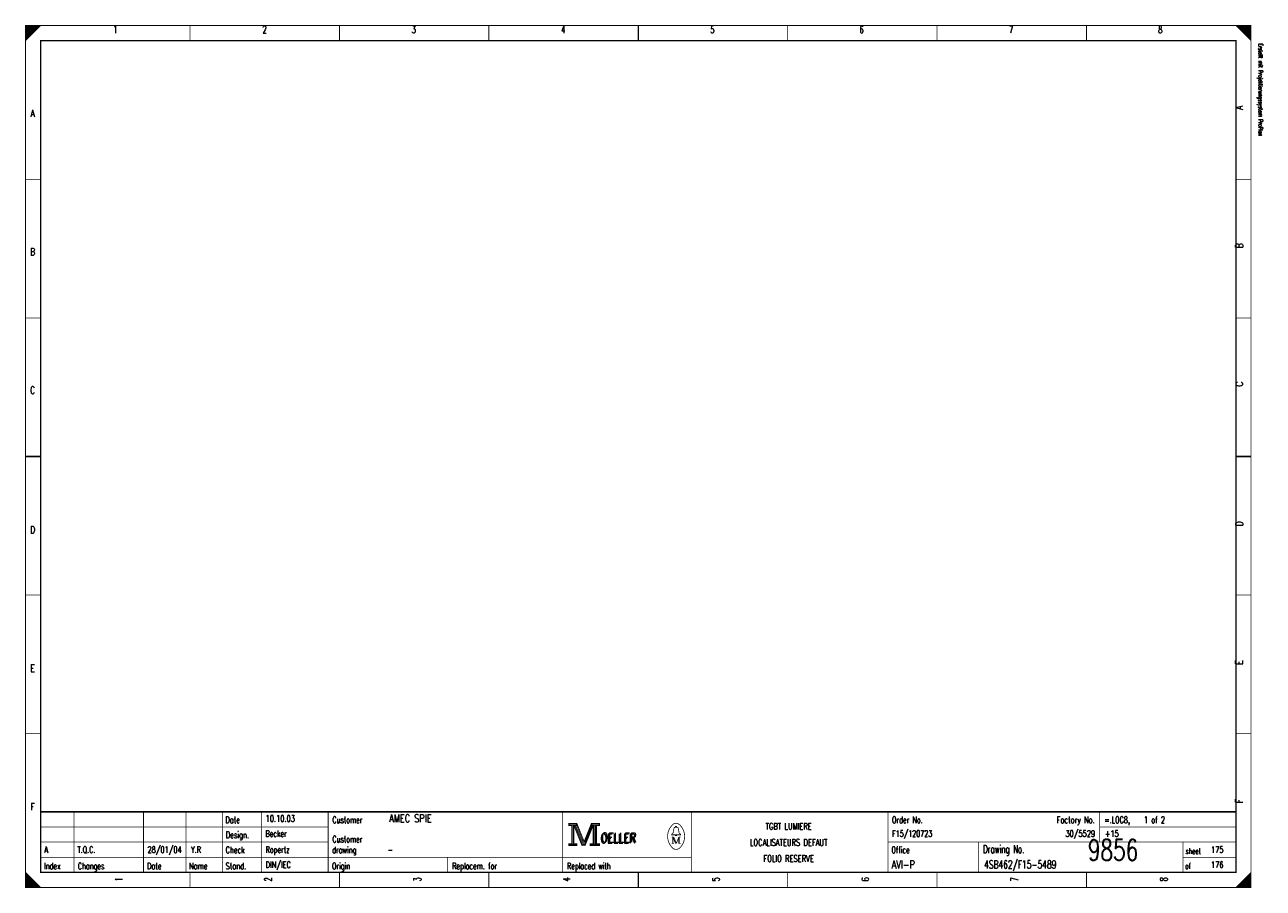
# Model space of a CAD drawing. Header units: centimetres. Extents: x 0 to 491, y -1040 to 69.
# Tile 96 of 181: x 250 to 291, y -680 to -651. Entities that reach past the tile are written whole.
import ezdxf
from ezdxf.enums import TextEntityAlignment as Align

# ---------------------------------------------------------------- set-up
doc = ezdxf.new("R2010")
doc.units = ezdxf.units.CM
doc.header["$MEASUREMENT"] = 0
doc.layers.get('0').update_dxf_attribs({"color": 9, "linetype": 'CONTINUOUS'})
doc.styles.get("Standard").update_dxf_attribs({"font": 'romans.shx', "bigfont": 'TXT.shx'})

msp = doc.modelspace()

# ---------------------------------------------------------------- linework, layer by layer
at = {"color": 0, "const_width": 0.025, "flags": 128}
for points in [[(250, -665.75), (250, -651.5), (290.5, -651.5), (290.5, -680), (250, -680), (250, -665.75)], [(250, -651.5), (250.5, -651.5), (250, -652), (250, -651.5)], [(250.025, -651.5), (250.025, -651.975), (250.05, -651.95), (250.05, -651.5), (250.075, -651.5), (250.075, -651.925), (250.1, -651.9), (250.1, -651.5), (250.125, -651.5), (250.125, -651.875), (250.15, -651.85), (250.15, -651.5), (250.175, -651.5), (250.175, -651.825), (250.2, -651.8)], [(250.2, -651.8), (250.2, -651.5), (250.225, -651.5), (250.225, -651.775), (250.25, -651.75), (250.25, -651.5), (250.275, -651.5), (250.275, -651.725), (250.3, -651.7), (250.3, -651.5), (250.325, -651.5), (250.325, -651.675), (250.35, -651.65), (250.35, -651.5), (250.375, -651.5)], [(250.375, -651.5), (250.375, -651.625), (250.4, -651.6), (250.4, -651.5), (250.425, -651.5), (250.425, -651.575), (250.45, -651.55), (250.45, -651.5), (250.475, -651.5), (250.475, -651.525)], [(290, -651.5), (290.5, -652), (290.475, -651.975), (290.475, -651.5), (290.45, -651.5), (290.45, -651.95), (290.425, -651.925), (290.425, -651.5), (290.4, -651.5), (290.4, -651.9), (290.375, -651.875), (290.375, -651.5), (290.35, -651.5), (290.35, -651.85), (290.325, -651.825)], [(290.15, -651.65), (290.15, -651.5), (290.125, -651.5), (290.125, -651.625), (290.1, -651.6), (290.1, -651.5), (290.075, -651.5), (290.075, -651.575), (290.05, -651.55), (290.05, -651.5), (290.025, -651.5), (290.025, -651.525)], [(290.325, -651.825), (290.325, -651.5), (290.3, -651.5), (290.3, -651.8), (290.275, -651.775), (290.275, -651.5), (290.25, -651.5), (290.25, -651.75), (290.225, -651.725), (290.225, -651.5), (290.2, -651.5), (290.2, -651.7), (290.175, -651.675), (290.175, -651.5), (290.15, -651.5)], [(267.95, -677.88), (267.95, -677.95), (268.05, -677.95), (268.05, -678.55), (267.95, -678.55), (267.95, -678.62), (268.22, -678.62), (268.22, -678.55), (268.12, -678.55), (268.12, -677.95), (268.22, -677.95), (268.22, -677.88), (267.95, -677.88)], [(268.07, -677.93), (268.07, -678.57), (268.1, -678.57), (268.1, -677.93)], [(268.12, -677.95), (268.39, -678.62), (268.49, -678.62), (268.76, -677.95)], [(268.18, -677.95), (268.42, -678.54), (268.46, -678.54)], [(268.22, -677.88), (268.46, -678.48), (268.7, -677.88)], [(268.22, -677.95), (268.44, -678.51), (268.47, -678.51)], [(268.46, -678.58), (268.49, -678.58), (268.74, -677.95)], [(268.46, -678.54), (268.48, -678.54), (268.72, -677.95)], [(268.76, -677.95), (268.76, -678.55), (268.66, -678.55), (268.66, -678.62), (268.71, -678.62)], [(268.7, -677.88), (268.7, -677.95), (268.8, -677.95), (268.8, -678.55), (268.7, -678.55), (268.7, -678.62), (268.97, -678.62), (268.97, -678.55), (268.87, -678.55), (268.87, -677.95), (268.97, -677.95), (268.97, -677.88), (268.7, -677.88)], [(268.78, -677.93), (268.78, -678.57), (268.83, -678.57), (268.83, -677.93), (268.85, -677.93), (268.85, -678.57)], [(271.48, -678.26), (271.35, -678.26), (271.35, -678.24), (271.4, -678.2), (271.43, -678.04)], [(271.48, -678.01), (271.48, -677.98), (271.52, -677.98), (271.52, -678.01)], [(271.52, -678.26), (271.65, -678.26), (271.65, -678.24), (271.6, -678.2), (271.57, -678.04)], [(271.39, -678.33), (271.39, -678.54), (271.35, -678.54)], [(271.39, -678.33), (271.48, -678.54), (271.51, -678.54)], [(250, -679.5), (250, -680), (250.5, -680), (250, -679.5), (250.025, -679.525), (250.025, -680), (250.05, -680), (250.05, -679.55), (250.075, -679.575), (250.075, -680), (250.1, -680), (250.1, -679.6), (250.125, -679.625), (250.125, -680), (250.15, -680)], [(250.15, -680), (250.15, -679.65), (250.175, -679.675), (250.175, -680), (250.2, -680), (250.2, -679.7), (250.225, -679.725), (250.225, -680), (250.25, -680), (250.25, -679.75), (250.275, -679.775), (250.275, -680), (250.3, -680), (250.3, -679.8), (250.325, -679.825)], [(290.3, -680), (290.3, -679.7), (290.275, -679.725), (290.275, -680), (290.25, -680), (290.25, -679.75), (290.225, -679.775), (290.225, -680), (290.2, -680), (290.2, -679.8), (290.175, -679.825), (290.175, -680), (290.15, -680), (290.15, -679.85), (290.125, -679.875)], [(290.475, -679.525), (290.475, -680), (290.45, -680), (290.45, -679.55), (290.425, -679.575), (290.425, -680), (290.4, -680), (290.4, -679.6), (290.375, -679.625), (290.375, -680), (290.35, -680), (290.35, -679.65), (290.325, -679.675), (290.325, -680), (290.3, -680)], [(250.325, -679.825), (250.325, -680), (250.35, -680), (250.35, -679.85), (250.375, -679.875), (250.375, -680), (250.4, -680), (250.4, -679.9), (250.425, -679.925), (250.425, -680), (250.45, -680), (250.45, -679.95), (250.475, -679.975)], [(290.125, -679.875), (290.125, -680), (290.1, -680), (290.1, -679.9), (290.075, -679.925), (290.075, -680), (290.05, -680), (290.05, -679.95), (290.025, -679.975), (290.025, -680)]]:
    msp.add_lwpolyline(points, dxfattribs=at)
at = {"color": 0, "flags": 128}
for points, const_width in [([(250, -651.5), (290.5, -651.5), (290.5, -680), (250, -680)], 0.025), ([(250.5, -652), (290, -652), (290, -679.5), (250.5, -679.5)], 0.05), ([(250.5, -652), (290, -652), (290, -679.5), (250.5, -679.5)], 0.025), ([(267.97, -677.9), (268.2, -677.9), (268.2, -677.93), (267.97, -677.93)], 0.025), ([(268.72, -677.9), (268.95, -677.9), (268.95, -677.93), (268.72, -677.93)], 0.025), ([(267.97, -678.57), (268.2, -678.57), (268.2, -678.6), (267.97, -678.6)], 0.025), ([(268.68, -678.57), (268.95, -678.57), (268.95, -678.6), (268.68, -678.6)], 0.025), ([(271.48, -678.26), (271.52, -678.26), (271.52, -678.29), (271.48, -678.29)], 0.025)]:
    msp.add_lwpolyline(points, close=True, dxfattribs=dict(at, const_width=const_width))
at = {"color": 0}
for points, const_width in [([(255.438, -651.5), (255.438, -652)], 0.025), ([(260.375, -651.5), (260.375, -652)], 0.025), ([(265.312, -651.5), (265.312, -652)], 0.025), ([(270.25, -652), (270.25, -651.5)], 0.05), ([(270.25, -651.5), (270.25, -652)], 0.025), ([(275.188, -651.5), (275.188, -652)], 0.025), ([(280.125, -651.5), (280.125, -652)], 0.025), ([(285.062, -651.5), (285.062, -652)], 0.025), ([(250, -656.583), (250.5, -656.583)], 0.025), ([(290.5, -656.583), (290, -656.583)], 0.025), ([(250, -661.167), (250.5, -661.167)], 0.025), ([(290.5, -661.167), (290, -661.167)], 0.025), ([(250.5, -665.75), (250, -665.75)], 0.05), ([(250, -665.75), (250.5, -665.75)], 0.025), ([(290, -665.75), (290.5, -665.75)], 0.05), ([(290.5, -665.75), (290, -665.75)], 0.025), ([(250, -670.333), (250.5, -670.333)], 0.025), ([(290.5, -670.333), (290, -670.333)], 0.025), ([(250, -674.917), (250.5, -674.917)], 0.025), ([(290.5, -674.917), (290, -674.917)], 0.025), ([(290, -677.5), (250.5, -677.5)], 0.05), ([(251.6, -679.5), (251.6, -677.5)], 0.025), ([(253.9, -679.5), (253.9, -677.5)], 0.025), ([(255.3, -679.5), (255.3, -677.5)], 0.025), ([(256.5, -677.5), (256.5, -679.5)], 0.025), ([(257.8, -677.5), (257.8, -679.5)], 0.025), ([(260, -677.5), (260, -679.5)], 0.025), ([(267.75, -677.5), (267.75, -679.5)], 0.025), ([(272, -677.5), (272, -679.5)], 0.025), ([(278.5, -677.5), (278.5, -679.5)], 0.025), ([(285.5, -677.5), (285.5, -678.5)], 0.025), ([(250.5, -678), (260, -678)], 0.025), ([(268.15, -677.95), (268.4, -678.58)], 0.025), ([(268.47, -678.51), (268.7, -677.94)], 0.025), ([(271.46, -678.01), (271.55, -678.01)], 0.025), ([(285.5, -678), (290, -678)], 0.025), ([(250.5, -678.5), (260, -678.5)], 0.025), ([(268.4, -678.58), (268.46, -678.58)], 0.025), ([(271.35, -678.33), (271.42, -678.33)], 0.025), ([(271.39, -678.54), (271.43, -678.54)], 0.025), ([(271.42, -678.33), (271.51, -678.54)], 0.025), ([(271.51, -678.54), (271.59, -678.33)], 0.025), ([(271.65, -678.54), (271.57, -678.54)], 0.025), ([(271.59, -678.54), (271.59, -678.33)], 0.025), ([(271.59, -678.33), (271.65, -678.33)], 0.025), ([(271.61, -678.33), (271.61, -678.54)], 0.025), ([(278.5, -678.5), (290, -678.5)], 0.025), ([(281.5, -678.5), (281.5, -679.5)], 0.025), ([(288.25, -678.5), (288.25, -679.5)], 0.025), ([(250.5, -679), (272, -679)], 0.025), ([(263.95, -679), (263.95, -679.5)], 0.025), ([(288.25, -679), (290, -679)], 0.025), ([(255.438, -680), (255.438, -679.5)], 0.025), ([(260.375, -680), (260.375, -679.5)], 0.025), ([(265.312, -680), (265.312, -679.5)], 0.025), ([(270.25, -679.5), (270.25, -680)], 0.05), ([(270.25, -680), (270.25, -679.5)], 0.025), ([(275.188, -680), (275.188, -679.5)], 0.025), ([(280.125, -680), (280.125, -679.5)], 0.025), ([(285.062, -680), (285.062, -679.5)], 0.025), ([(290.5, -679.5), (290, -680)], 0.025), ([(250.475, -680), (250.475, -679.975)], 0.025)]:
    msp.add_lwpolyline(points, dxfattribs=dict(at, const_width=const_width))
at = {"color": 0, "const_width": 0.025, "flags": 128}
for points in [[(271.35, -677.961, 0.373815), (271.349, -678.657, 0.373815)], [(271.649, -677.96, 0.530775), (271.351, -677.959, 0.530775)], [(271.46, -678.01, 0.414214), (271.43, -678.04, 0.414214)], [(271.57, -678.04, 0.414214), (271.54, -678.01, 0.414214)], [(271.65, -678.66, 0.378582), (271.646, -677.956, 0.378582)], [(271.35, -678.66, 0.532213), (271.649, -678.661, 0.532213)]]:
    msp.add_lwpolyline(points, format="xyb", dxfattribs=at)

# ---------------------------------------------------------------- texts
at = {"color": 0}
for s, height, width, p in [('1', 0.238, 0.672, (252.965, -651.514)), ('2', 0.238, 0.672, (257.899, -651.514)), ('3', 0.238, 0.672, (262.832, -651.514)), ('4', 0.238, 0.672, (267.766, -651.514)), ('5', 0.238, 0.672, (272.699, -651.514)), ('6', 0.238, 0.672, (277.632, -651.514)), ('7', 0.238, 0.672, (282.566, -651.514)), ('8', 0.238, 0.672, (287.499, -651.514)), ('A', 0.238, 0.76, (250.233, -654.283)), ('B', 0.238, 0.76, (250.233, -658.861)), ('C', 0.238, 0.76, (250.233, -663.439)), ('D', 0.238, 0.76, (250.233, -668.053)), ('E', 0.238, 0.76, (250.233, -672.632)), ('F', 0.238, 0.76, (250.233, -677.21)), ('TGBT LUMIERE', 0.21431, 0.754667, (275.219, -677.87)), ('LOCALISATEURS DEFAUT', 0.21431, 0.7568, (275.219, -678.403)), ('FOLIO RESERVE', 0.21431, 0.755077, (275.219, -678.935))]:
    msp.add_text(s, height=height, dxfattribs=dict(at, width=width)).set_placement(p, align=Align.TOP_CENTER)
at = {"color": 0, "width": 0.622634}
msp.add_text('Erstellt mit Projektierungssystem ProPlan', height=0.14288, rotation=270, dxfattribs=at).set_placement((290.702, -652.094), align=Align.BOTTOM_LEFT)
at = {"color": 0, "width": 0.76}
for s, p in [('A', (289.991, -654.283)), ('B', (289.991, -658.861)), ('C', (289.992, -663.439)), ('D', (289.992, -668.053)), ('E', (289.991, -672.632)), ('F', (289.991, -677.21))]:
    msp.add_text(s, height=0.238, rotation=90, dxfattribs=at).set_placement(p, align=Align.TOP_LEFT)
at = {"color": 0}
for s, height, width, p in [('Date', 0.2143, 0.64, (256.605, -677.658)), ('Customer', 0.2143, 0.62, (260.14, -677.658)), ('Order No.', 0.2143, 0.656889, (278.633, -677.658)), ('=.LOC8,    1 of 2', 0.21431, 0.691765, (285.651, -677.658)), ('Design.', 0.2143, 0.636571, (256.619, -678.154)), ('Customer', 0.2143, 0.62, (260.14, -678.296)), ('OELLER', 0.3096, 0.76, (268.996, -678.225)), ('OELLER', 0.3096, 0.76, (268.996, -678.225)), ('OELLER', 0.3096, 0.76, (269.032, -678.19)), ('Check', 0.2143, 0.632, (256.612, -678.651)), ('drawing', 0.2143, 0.6, (260.133, -678.651)), ('Office', 0.2143, 0.626667, (278.615, -678.651)), ('Drawing No.', 0.26194, 0.646545, (281.643, -678.602)), ('sheet', 0.1905, 0.6, (288.338, -678.701)), ('Index', 0.2143, 0.632, (250.609, -679.184)), ('Changes', 0.2143, 0.622857, (251.726, -679.184)), ('Date', 0.2143, 0.64, (254.015, -679.184)), ('Name', 0.2143, 0.64, (255.404, -679.184)), ('Stand.', 0.2143, 0.642667, (256.612, -679.184)), ('Origin', 0.2143, 0.626667, (260.127, -679.184)), ('Replacem. for', 0.21431, 0.627077, (264.097, -679.184)), ('Replaced with', 0.21431, 0.619692, (267.895, -679.184)), ('of', 0.1905, 0.6, (288.323, -679.198))]:
    msp.add_text(s, height=height, dxfattribs=dict(at, width=width)).set_placement(p, align=Align.TOP_LEFT)
for s, height, width, p in [('10.10.03', 0.2143, 0.678, (257.934, -677.892)), ('AMEC SPIE', 0.2619, 0.752889, (262.016, -677.923)), ('Becker', 0.2143, 0.626667, (257.927, -678.389)), ('F15/120723', 0.2143, 0.6832, (278.639, -678.389)), ('+15', 0.2143, 0.68, (285.67, -678.389)), ('9856', 0.7, 0.6928, (285.108, -679.322)), ('A', 0.214, 0.76, (250.621, -678.921)), ('T.Q.C.', 0.2143, 0.728, (251.716, -678.921)), ('28/01/04', 0.2143, 0.678, (254.029, -678.921)), ('Y.R', 0.2143, 0.738667, (255.467, -678.921)), ('Ropertz', 0.2143, 0.622857, (257.932, -678.921)), ('-', 0.214, 0.696, (261.965, -678.921)), ('175', 0.2143, 0.672, (289.177, -678.921)), ('DIN/IEC', 0.2143, 0.750857, (257.935, -679.418)), ('AVI-P', 0.2619, 0.7472, (278.624, -679.449)), ('4SB462/F15-5489', 0.26194, 0.6928, (281.679, -679.449)), ('176', 0.2143, 0.672, (289.177, -679.418))]:
    msp.add_text(s, height=height, dxfattribs=dict(at, width=width)).set_placement(p, align=Align.BOTTOM_LEFT)
at = {"color": 0, "width": 0.646545}
msp.add_text('Factory No.', height=0.21431, dxfattribs=at).set_placement((285.335, -677.658), align=Align.TOP_RIGHT)
at = {"color": 0, "width": 0.675429}
msp.add_text('30/5529', height=0.2143, dxfattribs=at).set_placement((285.346, -678.389), align=Align.BOTTOM_RIGHT)
at = {"color": 0, "width": 0.672}
for s, p in [('1', (252.965, -679.73)), ('2', (257.899, -679.73)), ('3', (262.832, -679.73)), ('4', (267.766, -679.73)), ('5', (272.699, -679.73)), ('6', (277.632, -679.73)), ('7', (282.566, -679.73)), ('8', (287.499, -679.73))]:
    msp.add_text(s, height=0.238, rotation=90, dxfattribs=at).set_placement(p, align=Align.TOP_CENTER)

doc.saveas('drawing.dxf')
